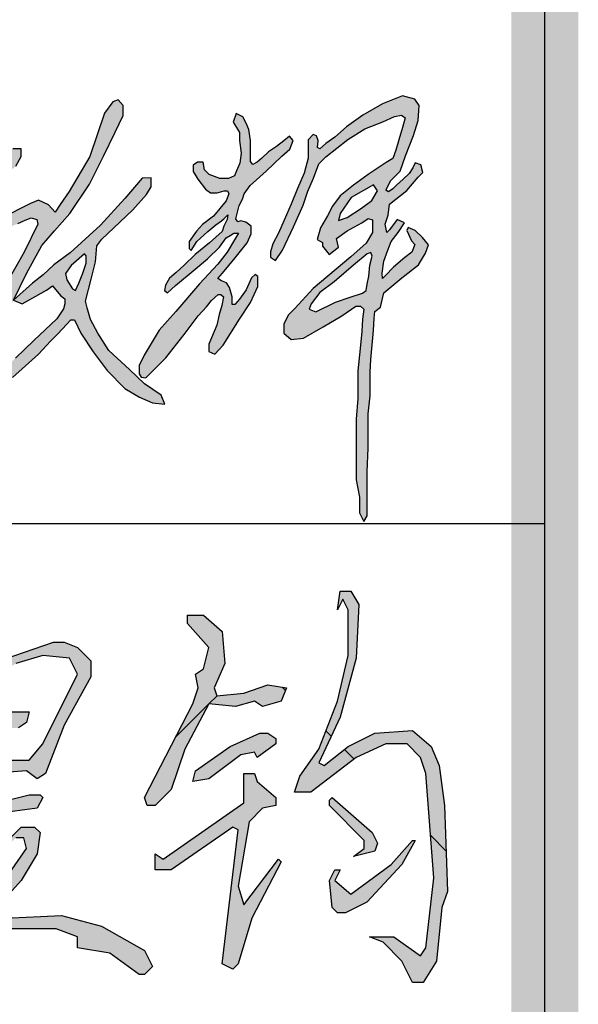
# Model space of a CAD drawing. Extents: x 687841 to 771941, y 252015 to 732780.
# Tile 61 of 98: x 770157 to 770991, y 523932 to 525401. Entities that reach past the tile are written whole.
import ezdxf

# ---------------------------------------------------------------- set-up
doc = ezdxf.new("R2010")
doc.units = 0
doc.header["$LTSCALE"] = 1000
doc.header["$MEASUREMENT"] = 0
doc.layers.get('0').update_dxf_attribs({"linetype": 'CONTINUOUS'})
doc.layers.add('PUB_TITLE', color=4, linetype='CONTINUOUS')

# ---------------------------------------------------------------- blocks, each defined once
blk = doc.blocks.new('李敬辉')
h = blk.add_hatch(color=3)
h.paths.add_polyline_path([(3996.515418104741, 949.8547423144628), (3919.837361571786, 887.2040602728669), (3809.476684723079, 792.9538422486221), (3729.932400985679, 732.1403451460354), (3679.72012962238, 668.5681476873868), (3669.576898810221, 638.6948370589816), (3706.946696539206, 622.1578117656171), (3817.454301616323, 677.6368172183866), (3907.141816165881, 707.510127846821), (3970.136618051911, 727.7812186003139), (3990.423079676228, 742.7178177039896), (3996.295476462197, 778.459170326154), (4005.99273953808, 824.1076287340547), (4011.865136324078, 887.0548775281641), (4025.745346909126, 937.199391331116), (4016.669824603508, 959.070908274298)], flags=16)
h.paths.add_polyline_path([(4032.029908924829, 1341.098688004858), (3905.536647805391, 1269.765277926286), (3844.168647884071, 1178.408328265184), (3835.401855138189, 1138.361473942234), (3884.24580103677, 1155.881958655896), (3964.399881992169, 1209.69499644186), (4023.263116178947, 1252.244680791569), (4055.82574677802, 1307.309189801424)], flags=16)
h.paths.add_polyline_path([(3256.286730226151, 1743.453381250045), (3239.085076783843, 1695.707533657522), (3257.897749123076, 1665.240977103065), (3275.375898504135, 1637.036219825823), (3275.375898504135, 1590.599689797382), (3284.339872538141, 1520.294819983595), (3276.611267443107, 1463.661475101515), (3258.577855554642, 1420.542940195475), (3246.484582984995, 1391.627491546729), (3212.206675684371, 1376.780794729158), (3163.259068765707, 1376.780794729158), (3103.362829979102, 1398.661867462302), (3077.601038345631, 1426.334985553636), (3069.228382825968, 1468.810022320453), (3038.314187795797, 1468.810022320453), (3013.840271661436, 1452.72099494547), (3013.840271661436, 1416.038003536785), (3040.246339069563, 1372.919468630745), (3083.009439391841, 1316.581341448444), (3111.423826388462, 1294.779525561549), (3148.46393700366, 1294.779525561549), (3188.041038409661, 1305.933942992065), (3207.829701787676, 1305.933942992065), (3215.440674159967, 1290.216354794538), (3199.203978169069, 1250.668987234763), (3128.95448232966, 1162.909061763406), (3065.652528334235, 1116.906139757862), (3031.318195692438, 1079.707135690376), (2990.226741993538, 1019.632357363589), (2990.226741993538, 979.9753792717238), (3002.529502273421, 969.2679479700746), (3034.675911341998, 1019.632357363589), (3096.34520427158, 1076.360360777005), (3141.856448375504, 1114.341140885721), (3172.364111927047, 1137.829385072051), (3187.867969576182, 1149.823362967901), (3209.302138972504, 1171.483865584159), (3205.360766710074, 1144.654355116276), (3186.409278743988, 1107.129554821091), (3176.238780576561, 1077.546627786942), (3105.422304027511, 1013.050216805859), (3024.622820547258, 946.3531636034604), (2961.744524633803, 885.9407848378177), (2916.392828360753, 845.5490227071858), (2879.880262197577, 812.3709826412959), (2856.711348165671, 773.9496244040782), (2851.288975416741, 744.3946902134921), (2868.049384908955, 729.617166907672), (2913.893921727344, 770.9940747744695), (3024.241978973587, 863.8615137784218), (3094.972180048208, 923.3870985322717), (3162.195641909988, 988.1211843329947), (3199.760592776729, 1041.004612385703), (3221.666419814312, 1053.467835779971), (3242.776986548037, 1066.727337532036), (3269.91904719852, 1066.727337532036), (3247.300663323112, 1030.263792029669), (3206.217772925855, 959.6751714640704), (3152.251845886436, 892.8381540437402), (3048.010324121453, 780.3212003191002), (2914.632393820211, 624.9261803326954), (2820.037656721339, 519.2316109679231), (2736.441353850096, 377.1421853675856), (2707.472380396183, 319.8508400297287), (2707.472380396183, 271.6054551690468), (2718.347773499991, 252.813600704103), (2745.398116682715, 249.2491786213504), (2858.105588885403, 362.5780372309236), (2963.060568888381, 494.8127452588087), (3040.665715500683, 600.8559323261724), (3088.007928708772, 652.0849720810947), (3116.167444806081, 687.1752943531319), (3154.265799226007, 721.2723765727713), (3169.925599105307, 721.2723765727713), (3184.202425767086, 706.992766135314), (3175.243860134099, 659.2123547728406), (3160.037915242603, 608.5996072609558), (3147.189131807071, 547.3029244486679), (3102.52858411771, 439.3196871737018), (3102.52858411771, 399.0522627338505), (3135.403099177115, 384.2168425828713), (3182.063628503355, 435.0809635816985), (3275.475052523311, 581.1097354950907), (3338.135209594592, 676.2815813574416), (3378.237827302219, 765.6095557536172), (3378.237827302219, 823.2136564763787), (3364.034915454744, 834.0665606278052), (3343.148121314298, 814.8652686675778), (3312.235729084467, 748.0779413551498), (3274.639454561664, 693.8133081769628), (3249.575346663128, 663.7589996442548), (3233.701464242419, 663.7589996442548), (3233.701464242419, 706.8915871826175), (3217.92876399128, 760.4662923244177), (3202.279780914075, 787.0130638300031), (3172.437801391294, 798.6499924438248), (3152.785700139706, 811.7415371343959), (3178.98850180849, 841.9247926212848), (3250.33274815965, 928.911598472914), (3319.167147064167, 1012.838261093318), (3341.295743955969, 1063.054429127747), (3341.295743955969, 1107.035683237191), (3311.164865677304, 1129.769020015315), (3281.898655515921, 1136.62872816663), (3265.639875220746, 1130.852084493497), (3253.712548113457, 1147.664878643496), (3273.430000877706, 1224.706243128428), (3292.2830108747, 1258.871452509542), (3300.910537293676, 1289.205127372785), (3335.226391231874, 1337.753936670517), (3426.717607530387, 1418.450559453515), (3514.865530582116, 1502.069117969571), (3559.831878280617, 1542.099671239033), (3577.818192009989, 1591.933678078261), (3558.19673836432, 1616.442143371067), (3526.311509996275, 1589.482786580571), (3483.798097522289, 1557.621759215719), (3439.649545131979, 1527.39454709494), (3401.22375709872, 1491.448700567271), (3374.244173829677, 1468.574050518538), (3349.717075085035, 1456.319817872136), (3337.453525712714, 1471.841905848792), (3337.453525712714, 1533.930145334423), (3337.453525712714, 1591.185291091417), (3327.696770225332, 1652.868702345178), (3311.992351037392, 1690.289625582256), (3293.066327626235, 1724.491596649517)])
h.paths.add_polyline_path([(2399.124112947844, 949.9947065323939), (2324.079618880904, 885.5519203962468), (2291.833830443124, 840.4419588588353), (2298.283123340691, 804.1196142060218), (2329.942550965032, 753.1511664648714), (2348.117257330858, 743.7777234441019), (2366.878549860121, 785.3726157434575), (2388.570970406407, 842.1994372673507), (2407.918398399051, 897.8546065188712), (2407.918398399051, 924.2175695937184), (2407.918398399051, 940.0353249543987)], flags=16)
h.paths.add_polyline_path([(2725.67412876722, 1378.992116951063), (2627.52381868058, 1264.198187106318), (2489.221313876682, 1112.62570795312), (2318.261982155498, 957.2734079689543), (2225.509707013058, 889.4683328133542), (2164.861024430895, 831.4172459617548), (2104.230369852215, 784.0029899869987), (1996.79991962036, 688.9801020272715), (2046.421999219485, 668.3485893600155), (2183.72958358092, 745.8025391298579), (2217.685102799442, 769.9677829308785), (2263.688511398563, 715.8439009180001), (2286.840974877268, 695.6006905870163), (2286.840974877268, 668.1276819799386), (2279.123411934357, 640.654785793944), (2241.555080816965, 583.8998013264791), (2112.426125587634, 460.6810373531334), (2008.493558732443, 361.153999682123), (1921.131205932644, 281.1597836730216), (1873.490178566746, 252.013724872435), (1823.904605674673, 185.949377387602), (1871.545633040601, 163.6041181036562), (1991.13461952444, 251.0421820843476), (2139.357033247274, 383.4063991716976), (2206.763738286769, 457.6508401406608), (2250.424633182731, 499.7481421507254), (2296.029172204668, 551.9527718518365), (2320.652946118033, 577.3518367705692), (2342.893868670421, 577.3518367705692), (2377.095244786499, 502.723140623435), (2447.917805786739, 397.0979350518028), (2527.450371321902, 290.3825824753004), (2627.415650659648, 188.7907072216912), (2710.223228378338, 140.1671379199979), (2783.640469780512, 107.7515374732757), (2853.79576930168, 101.2286428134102), (2831.842752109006, 151.6147124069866), (2737.541287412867, 216.0881141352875), (2653.026232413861, 296.2742328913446), (2536.300768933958, 404.1069383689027), (2474.980543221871, 501.9305721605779), (2432.451806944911, 579.2642313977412), (2413.376601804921, 645.4475203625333), (2403.83911190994, 683.5690516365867), (2436.72444377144, 807.2430084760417), (2460.581802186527, 906.2978777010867), (2469.262285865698, 996.3725527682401), (2496.638935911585, 1033.069709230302), (2598.221777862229, 1129.443673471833), (2672.22818559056, 1199.655244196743), (2749.127209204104, 1286.240246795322), (2776.503859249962, 1328.942261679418), (2776.503859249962, 1380.623234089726)])
h.paths.add_polyline_path([(1689.874286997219, 731.2899922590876), (1619.251386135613, 718.7695465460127), (1581.092187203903, 687.4684884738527), (1558.310649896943, 632.2648021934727), (1548.059025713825, 601.5328195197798), (1587.357143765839, 575.9228526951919), (1663.106082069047, 612.3459266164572), (1728.603170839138, 668.6878761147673), (1745.119751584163, 726.1679764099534), (1710.377760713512, 741.534023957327)], flags=16)
h.paths.add_polyline_path([(1183.492006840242, 736.0726089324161), (1135.321406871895, 680.4368885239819), (1135.321406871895, 637.9287999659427), (1187.871008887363, 631.0524534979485), (1265.444381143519, 671.0600728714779), (1343.643325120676, 713.5682738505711), (1415.586326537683, 756.7015359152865), (1451.870387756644, 777.3304628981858), (1476.894157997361, 766.0782391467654), (1476.894157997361, 656.6135171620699), (1466.108904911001, 576.700469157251), (1445.612867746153, 528.9126380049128), (1445.612867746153, 488.572139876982), (1491.573685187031, 468.7122853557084), (1546.399998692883, 468.7122853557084), (1627.277678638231, 509.4725637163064), (1666.32205254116, 542.217220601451), (1715.824696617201, 568.6917053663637), (1799.968600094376, 610.5205458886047), (1823.691424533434, 682.5129682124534), (1823.691424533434, 776.4544780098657), (1789.425147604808, 814.2065936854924), (1723.528738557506, 836.1555687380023), (1652.36071594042, 814.2065936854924), (1588.975382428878, 754.226473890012), (1566.47237777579, 775.8476291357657), (1572.098016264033, 819.5224234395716), (1640.482740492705, 889.1421993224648), (1699.32005942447, 937.5600380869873), (1798.997341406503, 1001.886468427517), (1910.19248946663, 1063.497030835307), (1966.90791238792, 1096.737689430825), (2020.896599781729, 1122.349454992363), (2062.887876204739, 1141.966817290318), (2097.244293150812, 1154.500191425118), (2128.328627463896, 1145.236471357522), (2134.872567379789, 1119.079800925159), (2057.26268841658, 959.4752868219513), (1963.602027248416, 793.8271290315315), (1869.933478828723, 588.9590862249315), (1838.080700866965, 503.2660219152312), (1786.626074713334, 396.7616836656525), (1740.733989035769, 285.180635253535), (1721.140253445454, 227.6262246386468), (1708.657889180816, 227.6262246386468), (1705.388736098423, 264.7481078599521), (1693.500845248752, 298.9002763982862), (1697.364471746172, 321.1733613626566), (1684.28763406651, 345.8222405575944), (1673.474888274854, 360.2560926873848), (1659.458791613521, 385.1543217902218), (1665.685438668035, 400.5263276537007), (1660.008195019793, 414.6172955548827), (1640.595640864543, 405.284324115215), (1640.595640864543, 365.7562929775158), (1657.332839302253, 320.4454350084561), (1666.274052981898, 251.4761273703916), (1666.274052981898, 180.9552967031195), (1666.274052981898, 123.1384953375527), (1666.274052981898, 64.65121477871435), (1644.698814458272, 8.411231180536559), (1644.698814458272, -29.43250765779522), (1644.698814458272, -68.853064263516), (1667.316972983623, -85.14692280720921), (1699.403213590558, -69.37874513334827), (1725.703366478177, -14.71557930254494), (1725.703366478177, 32.06349769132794), (1737.275541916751, 83.0474595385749), (1754.556735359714, 130.2676767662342), (1774.862351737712, 189.8965931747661), (1813.726220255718, 303.5021200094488), (1860.170864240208, 404.1981118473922), (1908.211211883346, 512.7007344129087), (1944.435104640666, 578.6309635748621), (1996.79991962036, 688.9801020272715), (2070.264259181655, 840.4708510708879), (2157.681822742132, 997.994451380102), (2228.243879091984, 1080.907680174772), (2316.446336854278, 1178.183823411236), (2427.769709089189, 1344.311569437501), (2506.371804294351, 1503.742168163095), (2572.071933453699, 1639.363335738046), (2617.341618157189, 1732.811059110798), (2617.341618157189, 1789.920652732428), (2589.362140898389, 1821.183937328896), (2559.721849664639, 1810.488647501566), (2511.144943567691, 1746.316683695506), (2429.485524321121, 1500.876667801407), (2312.816173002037, 1303.115547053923), (2260.44459752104, 1228.805227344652), (2233.130820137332, 1186.955813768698), (2195.347054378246, 1227.440548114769), (2139.353878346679, 1253.823859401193), (2094.286348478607, 1236.083366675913), (1925.694995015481, 1150.45719289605), (1796.810544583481, 1074.057977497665), (1563.674656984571, 938.5519290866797), (1446.220636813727, 861.5309128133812), (1288.392001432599, 792.7621643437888), (1232.417980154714, 768.0053609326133)])
h.paths.add_polyline_path([(1507.571059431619, 1611.519450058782), (1471.802373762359, 1551.269182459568), (1453.918143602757, 1489.48729035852), (1475.873096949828, 1432.023041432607), (1499.378007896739, 1368.198683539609), (1516.057618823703, 1322.90749057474), (1506.485097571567, 1297.615908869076), (1495.754379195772, 1275.149796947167), (1446.189313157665, 1256.257775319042), (1384.871791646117, 1233.280934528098), (1345.99507817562, 1178.441380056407), (1345.99507817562, 1146.784396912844), (1361.835383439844, 1129.934841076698), (1409.867393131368, 1150.35859962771), (1463.009440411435, 1178.441380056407), (1522.794130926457, 1196.312168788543), (1539.656398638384, 1176.398914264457), (1546.810135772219, 1106.447496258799), (1546.810135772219, 1050.79266427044), (1561.62847858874, 1031.900642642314), (1604.550901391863, 1046.707845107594), (1636.742605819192, 1085.513121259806), (1636.742605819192, 1138.104366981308), (1655.797304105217, 1165.83324591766), (1674.192628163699, 1205.149026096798), (1692.233025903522, 1237.834099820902), (1720.042798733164, 1265.622786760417), (1720.042798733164, 1239.892529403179), (1720.042798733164, 1200.782479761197), (1783.902043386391, 1235.775670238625), (1857.031062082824, 1317.083413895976), (1938.4000051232, 1387.069794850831), (2010.499174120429, 1445.734813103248), (2041.398946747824, 1501.312299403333), (2041.398946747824, 1544.539095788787), (1994.019550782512, 1544.539095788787), (1970.877453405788, 1537.53020489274), (1961.976802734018, 1517.251806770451), (1961.976802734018, 1500.886785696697), (1956.280178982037, 1482.387225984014), (1946.311369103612, 1466.733717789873), (1933.494360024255, 1462.820340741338), (1933.494360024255, 1489.146654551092), (1943.46316990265, 1517.251806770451), (1943.46316990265, 1540.376256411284), (1923.871011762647, 1567.552698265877), (1911.765883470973, 1591.388773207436), (1911.765883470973, 1609.888332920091), (1891.472210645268, 1614.513222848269), (1883.639719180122, 1608.821007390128), (1868.368197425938, 1597.266258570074), (1858.873524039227, 1574.795424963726), (1873.10978769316, 1539.779300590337), (1873.10978769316, 1518.307215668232), (1873.10978769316, 1493.006181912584), (1854.091821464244, 1459.176661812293), (1843.223864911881, 1441.290021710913), (1843.223864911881, 1424.680934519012), (1803.503440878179, 1402.03056448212), (1716.115623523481, 1368.089522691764), (1670.884489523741, 1330.801930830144), (1650.530648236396, 1304.248751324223), (1608.691933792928, 1304.248751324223), (1593.991674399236, 1337.581482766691), (1593.991674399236, 1420.390047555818), (1550.660241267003, 1470.996499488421), (1550.660241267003, 1520.699086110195), (1566.034522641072, 1577.631246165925), (1566.034522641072, 1619.200843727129), (1532.572970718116, 1619.200843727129)], flags=17)
h.paths.add_polyline_path([(168.3466233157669, 582.6222484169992), (174.9746187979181, 641.5664081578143), (267.1028996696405, 713.0941942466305), (434.7896980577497, 770.0514241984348), (553.4297355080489, 799.1924240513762), (623.6857664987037, 799.1924240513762), (670.081284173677, 766.0776770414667), (662.7905342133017, 731.6383851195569), (607.7787576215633, 654.1500345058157), (515.7140254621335, 561.9706123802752), (470.6440167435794, 525.5443906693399), (470.6440167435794, 498.3903206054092), (527.6442821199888, 480.5084021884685), (649.5983173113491, 493.0920285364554), (809.3890755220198, 516.2388499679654), (985.6238517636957, 537.9385875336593), (1089.192928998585, 557.1345957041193), (1145.989027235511, 572.9921481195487), (1190.25656444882, 543.7808851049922), (1208.631832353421, 504.5543672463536), (1178.563150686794, 451.1395248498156), (1102.556862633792, 432.7782430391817), (970.589623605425, 406.0708218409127), (837.7870119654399, 406.0708218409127), (676.0104691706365, 394.2933669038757), (617.3928665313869, 394.2933669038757), (617.3928665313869, 362.6638144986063), (653.1658338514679, 285.7908567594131), (662.541973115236, 223.9548901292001), (643.7896945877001, 171.4879820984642), (596.9089982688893, 109.6520154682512), (500.3347863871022, 64.68044425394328), (399.0723921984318, 64.68044425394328), (276.4846726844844, 64.68044425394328), (186.6862859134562, 64.68044425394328), (113.4294937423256, 31.87800294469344), (0, 0), (30.72039399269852, 82.64679088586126), (125.2450472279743, 138.1381626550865), (253.6920932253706, 168.2718404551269), (377.2470151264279, 168.2718404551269), (435.2929047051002, 152.5285078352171), (527.3369046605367, 169.1004960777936), (556.3599621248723, 220.4737720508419), (526.5078418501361, 280.9616977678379), (446.0727493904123, 328.1920328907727), (375.5884388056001, 362.9933206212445), (287.6904289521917, 362.9933206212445), (223.0109101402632, 326.5348340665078), (138.4296022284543, 258.589457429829), (74.57914622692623, 189.8155375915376), (15.70419383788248, 169.1004960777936), (-13.3188636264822, 198.9301873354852), (28.14261484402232, 265.2182527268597), (101.1145645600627, 355.5358697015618), (176.3168036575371, 421.4631759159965), (249.6434543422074, 448.7945339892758), (316.5685863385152, 466.821700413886), (361.9612963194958, 491.2455126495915), (424.2816255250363, 559.4976863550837), (478.9857993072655, 604.8560984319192), (519.722777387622, 656.02982702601), (537.1815466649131, 689.1763891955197), (503.4279410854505, 689.1763891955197), (447.5600596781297, 663.0080269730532), (349.7912672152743, 615.9049524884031), (291.5955198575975, 607.1822025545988), (224.6703878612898, 582.1769486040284), (183.9334097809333, 575.7801903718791)])
h.paths.add_polyline_path([(454.2038296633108, 1235.907652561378), (412.5976764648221, 1217.559074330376), (373.1659258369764, 1178.999550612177), (341.3327533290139, 1152.665817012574), (323.3288622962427, 1137.021977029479), (332.7221281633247, 1129.460761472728), (391.1698168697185, 1138.847020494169), (442.9317672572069, 1147.159600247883), (466.8387559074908, 1162.83430175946), (466.8387559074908, 1193.339756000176), (466.8387559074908, 1220.716419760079), (460.5765035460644, 1231.406313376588)], flags=16)
h.paths.add_polyline_path([(584.8570525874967, 1900.046747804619), (575.7411926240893, 1780.415339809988), (575.7411926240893, 1654.027426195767), (581.8109960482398, 1572.947222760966), (581.8109960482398, 1526.92552643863), (593.3682983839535, 1507.838679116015), (633.2214535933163, 1521.034438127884), (723.3524570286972, 1567.230836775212), (787.9111882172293, 1588.935071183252), (787.9111882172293, 1628.123365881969), (740.8409725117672, 1726.611632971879), (669.0421951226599, 1826.692456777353), (622.5840301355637, 1881.556069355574)], flags=16)
h.paths.add_polyline_path([(550.6811410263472, 2092.742400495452), (509.9966695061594, 2033.609823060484), (509.9966695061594, 1861.755685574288), (521.1927357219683, 1723.200103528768), (521.1927357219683, 1632.011223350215), (521.1927357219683, 1554.473632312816), (516.2323305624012, 1519.188821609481), (503.139267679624, 1492.229689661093), (449.9737839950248, 1471.613915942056), (373.7671597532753, 1446.783701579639), (280.4397912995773, 1421.155747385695), (207.0601833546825, 1394.815943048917), (197.086415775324, 1357.0860867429), (229.1453890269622, 1323.627443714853), (367.3555003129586, 1359.221637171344), (439.3099945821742, 1380.578265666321), (478.4934094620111, 1380.578265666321), (499.6499476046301, 1370.128053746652), (481.2163140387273, 1327.716197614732), (410.9089032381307, 1298.553950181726), (364.9214944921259, 1259.229063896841), (303.171075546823, 1209.664642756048), (255.0750664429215, 1158.070909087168), (215.4664160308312, 1107.183966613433), (185.0524980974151, 1049.936015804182), (185.0524980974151, 1017.424857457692), (251.5384228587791, 1017.424857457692), (369.657000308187, 1047.815754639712), (435.4355512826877, 1057.710494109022), (448.0700268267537, 1043.537571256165), (431.7497259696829, 976.1078700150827), (419.0185752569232, 915.1323741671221), (411.9944143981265, 871.703669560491), (411.9944143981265, 836.1711952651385), (428.6766274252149, 822.1336273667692), (470.8209165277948, 840.9965319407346), (509.8923324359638, 894.5146892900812), (537.9403002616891, 969.0337749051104), (552.2320000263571, 1029.111925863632), (565.0451781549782, 1083.280663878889), (635.5177705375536, 1094.60686068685), (742.3634374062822, 1103.083858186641), (827.3533049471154, 1113.971725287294), (889.6792679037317, 1120.504513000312), (898.396258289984, 1166.669321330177), (891.8584028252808, 1200.204185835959), (839.9929635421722, 1208.043418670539), (741.9276104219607, 1208.043418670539), (639.9972787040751, 1183.29841947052), (590.7506322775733, 1162.208566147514), (561.9979948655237, 1150.899569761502), (543.0334365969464, 1162.208566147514), (543.0334365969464, 1233.489025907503), (551.9782558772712, 1265.654714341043), (562.910662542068, 1301.765145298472), (577.3592059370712, 1349.307224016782), (611.1671208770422, 1410.878439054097), (685.8717870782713, 1450.109678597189), (791.5149861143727, 1489.544175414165), (880.2736077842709, 1536.030845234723), (910.2679239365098, 1580.682466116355), (878.4372302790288, 1632.06248735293), (784.2823764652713, 1783.283875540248), (711.3083985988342, 1895.599932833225), (631.0707127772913, 2001.038294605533), (590.4022411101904, 2061.445726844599)])
h.paths.add_polyline_path([(4308.846747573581, 1042.204819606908), (4267.878560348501, 1083.500671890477), (4228.514640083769, 1099.04018513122), (4220.252856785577, 1083.015012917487), (4247.953560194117, 1024.741894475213), (4267.048145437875, 1004.378168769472), (4249.923344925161, 960.0513323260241), (4210.08416141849, 929.9731905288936), (4146.341197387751, 875.1248672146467), (4101.189837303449, 829.122956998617), (4083.48363367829, 810.5452646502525), (4082.598233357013, 840.6234064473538), (4090.566160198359, 909.6262155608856), (4112.818124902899, 971.0614011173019), (4132.295129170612, 1019.717235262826), (4171.249137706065, 1071.911634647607), (4207.13094909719, 1126.366933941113), (4167.020669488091, 1145.554173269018), (4123.44180200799, 1086.066120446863), (4107.506173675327, 1071.911634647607), (4098.652846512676, 1118.798186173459), (4116.359275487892, 1170.107944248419), (4122.514261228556, 1230.956741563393), (4220.904118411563, 1309.410676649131), (4284.509618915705, 1383.892213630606), (4311.343175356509, 1410.70564788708), (4299.417200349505, 1453.4083372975), (4268.608243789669, 1464.332291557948), (4255.688249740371, 1436.525842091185), (4233.823887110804, 1405.740234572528), (4201.027343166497, 1371.975244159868), (4163.261605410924, 1339.203268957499), (4142.391036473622, 1317.355360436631), (4117.54506741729, 1301.465992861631), (4101.643692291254, 1310.403804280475), (4130.46483611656, 1365.023575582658), (4183.138155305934, 1418.65033167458), (4213.97392852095, 1504.523944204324), (4259.690466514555, 1618.729012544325), (4285.530229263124, 1705.127631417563), (4290.49942307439, 1788.546979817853), (4266.647473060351, 1825.29124070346), (4197.07875970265, 1844.159878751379), (4082.787527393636, 1799.470934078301), (3971.47790151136, 1734.92022372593), (3880.045050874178, 1669.376498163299), (3814.451737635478, 1609.79120112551), (3763.766005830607, 1574.040067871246), (3729.975668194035, 1544.247475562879), (3716.0618804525, 1552.19215935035), (3720.037280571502, 1591.915578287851), (3711.092686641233, 1617.73588491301), (3691.915172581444, 1624.639886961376), (3664.09165339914, 1595.464261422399), (3664.09165339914, 1561.48331015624), (3664.09165339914, 1490.946852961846), (3641.357214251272, 1406.537749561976), (3602.582809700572, 1319.361176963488), (3567.635750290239, 1230.604301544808), (3527.515329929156, 1141.619998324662), (3495.876409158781, 1067.594665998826), (3462.694291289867, 1007.449062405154), (3450.34736240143, 961.9543960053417), (3450.34736240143, 931.6814285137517), (3478.760397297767, 912.6919378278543), (3517.52826669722, 971.5595388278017), (3581.223005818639, 1103.582445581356), (3634.974624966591, 1225.510953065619), (3662.050207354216, 1304.942501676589), (3694.045406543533, 1379.116342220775), (3724.145862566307, 1459.309880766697), (3763.048040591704, 1498.651068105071), (3888.497931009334, 1596.280663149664), (3984.182460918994, 1656.481015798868), (4084.591905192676, 1696.024336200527), (4151.661711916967, 1727.636238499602), (4191.214700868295, 1735.075814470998), (4211.223756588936, 1719.731576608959), (4196.798649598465, 1665.329227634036), (4175.737209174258, 1594.785912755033), (4159.021644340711, 1536.324938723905), (4141.783492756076, 1490.39149293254), (4105.217743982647, 1466.902686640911), (4002.332604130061, 1399.738523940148), (3919.064636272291, 1339.385278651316), (3843.419584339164, 1278.446207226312), (3801.205436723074, 1220.788931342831), (3771.885593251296, 1165.123419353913), (3733.18352606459, 1097.738911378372), (3713.246131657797, 1032.698045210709), (3744.911418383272, 1014.533500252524), (3744.911418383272, 994.7867413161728), (3781.692376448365, 947.8822024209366), (3835.673401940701, 987.7510942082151), (3822.764900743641, 1038.173512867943), (3884.731881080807, 1080.20538582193), (3966.215527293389, 1126.077112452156), (4001.792890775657, 1149.586379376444), (4027.615301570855, 1142.705536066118), (4027.615301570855, 1072.17784771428), (3991.863967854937, 1011.12781670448), (3905.312424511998, 932.8783755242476), (3691.115405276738, 754.7451846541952), (3587.504187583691, 641.9545980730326), (3552.598367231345, 606.263947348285), (3525.81033149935, 555.9727240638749), (3525.81033149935, 503.2479221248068), (3567.210064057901, 465.9350355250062), (3636.209993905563, 474.8576701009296), (3747.421141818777, 538.9385728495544), (3854.573735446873, 600.5858969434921), (3933.314646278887, 654.1218168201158), (3960.102682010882, 654.1218168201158), (3978.872537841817, 637.0293190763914), (3970.741682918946, 581.1269359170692), (3966.852141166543, 512.5802190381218), (3956.398828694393, 415.5219478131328), (3943.816409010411, 288.6258910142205), (3943.816409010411, 132.3412831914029), (3935.493105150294, 15.7636808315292), (3935.493105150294, -184.6980185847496), (3935.493105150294, -325.9623860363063), (3953.33136390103, -425.0752645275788), (3953.33136390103, -512.7958426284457), (3978.413274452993, -561.782644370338), (3996.654684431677, -529.8842932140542), (3996.654684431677, -404.5691013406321), (3996.654684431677, -280.3931844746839), (4002.961556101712, -148.625361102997), (4002.961556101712, -50.3631727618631), (4002.961556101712, 46.63922519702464), (4013.067604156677, 147.7434178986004), (4013.118983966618, 282.2500430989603), (4017.588576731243, 353.2129133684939), (4032.327821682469, 518.2874989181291), (4035.505257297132, 586.5513644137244), (4041.065769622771, 624.652210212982), (4072.840351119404, 648.4651264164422), (4083.167242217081, 698.4724865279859), (4091.905190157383, 729.4293113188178), (4192.021003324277, 815.2594168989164), (4286.68559893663, 888.1750409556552), (4326.985623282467, 954.7306684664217), (4343.547274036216, 1002.014066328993)])
for points in [[(4267.048145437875, 1004.378168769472), (4249.923344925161, 960.0513323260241), (4210.08416141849, 929.9731905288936), (4146.341197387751, 875.1248672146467), (4101.189837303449, 829.122956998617), (4083.48363367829, 810.5452646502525), (4082.598233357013, 840.6234064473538), (4090.566160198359, 909.6262155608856), (4112.818124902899, 971.0614011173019), (4132.295129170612, 1019.717235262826), (4171.249137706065, 1071.911634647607), (4207.13094909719, 1126.366933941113), (4167.020669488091, 1145.554173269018), (4123.44180200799, 1086.066120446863), (4107.506173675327, 1071.911634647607), (4098.652846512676, 1118.798186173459), (4116.359275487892, 1170.107944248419), (4122.514261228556, 1230.956741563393), (4220.904118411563, 1309.410676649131), (4284.509618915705, 1383.892213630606), (4311.343175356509, 1410.70564788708), (4299.417200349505, 1453.4083372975), (4268.608243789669, 1464.332291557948), (4255.688249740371, 1436.525842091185), (4233.823887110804, 1405.740234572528), (4201.027343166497, 1371.975244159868), (4163.261605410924, 1339.203268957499), (4142.391036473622, 1317.355360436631), (4117.54506741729, 1301.465992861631), (4101.643692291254, 1310.403804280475), (4130.46483611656, 1365.023575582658), (4183.138155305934, 1418.65033167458), (4213.97392852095, 1504.523944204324), (4259.690466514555, 1618.729012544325), (4285.530229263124, 1705.127631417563), (4290.49942307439, 1788.546979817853), (4266.647473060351, 1825.29124070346), (4197.07875970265, 1844.159878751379), (4082.787527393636, 1799.470934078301), (3971.47790151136, 1734.92022372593), (3880.045050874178, 1669.376498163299), (3814.451737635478, 1609.79120112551), (3763.766005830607, 1574.040067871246), (3729.975668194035, 1544.247475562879), (3716.0618804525, 1552.19215935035), (3720.037280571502, 1591.915578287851), (3711.092686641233, 1617.73588491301), (3691.915172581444, 1624.639886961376), (3664.09165339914, 1595.464261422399), (3664.09165339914, 1561.48331015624), (3664.09165339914, 1490.946852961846), (3641.357214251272, 1406.537749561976), (3602.582809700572, 1319.361176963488), (3567.635750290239, 1230.604301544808), (3527.515329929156, 1141.619998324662), (3495.876409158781, 1067.594665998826), (3462.694291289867, 1007.449062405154), (3450.34736240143, 961.9543960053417), (3450.34736240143, 931.6814285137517), (3478.760397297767, 912.6919378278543), (3517.52826669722, 971.5595388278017), (3581.223005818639, 1103.582445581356), (3634.974624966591, 1225.510953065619), (3662.050207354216, 1304.942501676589), (3694.045406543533, 1379.116342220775), (3724.145862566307, 1459.309880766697), (3763.048040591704, 1498.651068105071), (3888.497931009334, 1596.280663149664), (3984.182460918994, 1656.481015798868), (4084.591905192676, 1696.024336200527), (4151.661711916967, 1727.636238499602), (4191.214700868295, 1735.075814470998), (4211.223756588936, 1719.731576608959), (4196.798649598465, 1665.329227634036), (4175.737209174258, 1594.785912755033), (4159.021644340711, 1536.324938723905), (4141.783492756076, 1490.39149293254), (4105.217743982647, 1466.902686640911), (4002.332604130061, 1399.738523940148), (3919.064636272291, 1339.385278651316), (3843.419584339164, 1278.446207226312), (3801.205436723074, 1220.788931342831), (3771.885593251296, 1165.123419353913), (3733.18352606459, 1097.738911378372), (3713.246131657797, 1032.698045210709), (3744.911418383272, 1014.533500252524), (3744.911418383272, 994.7867413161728), (3781.692376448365, 947.8822024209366), (3835.673401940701, 987.7510942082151), (3822.764900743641, 1038.173512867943), (3884.731881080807, 1080.20538582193), (3966.215527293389, 1126.077112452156), (4001.792890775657, 1149.586379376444), (4027.615301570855, 1142.705536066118), (4027.615301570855, 1072.17784771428), (3991.863967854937, 1011.12781670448), (3905.312424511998, 932.8783755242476), (3691.115405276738, 754.7451846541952), (3587.504187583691, 641.9545980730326), (3552.598367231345, 606.263947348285), (3525.81033149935, 555.9727240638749), (3525.81033149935, 503.2479221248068), (3567.210064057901, 465.9350355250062), (3636.209993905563, 474.8576701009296), (3747.421141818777, 538.9385728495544), (3854.573735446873, 600.5858969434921), (3933.314646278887, 654.1218168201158), (3960.102682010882, 654.1218168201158), (3978.872537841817, 637.0293190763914), (3970.741682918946, 581.1269359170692), (3966.852141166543, 512.5802190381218), (3956.398828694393, 415.5219478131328), (3943.816409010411, 288.6258910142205), (3943.816409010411, 132.3412831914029), (3935.493105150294, 15.7636808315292), (3935.493105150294, -184.6980185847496), (3935.493105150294, -325.9623860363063), (3953.33136390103, -425.0752645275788), (3953.33136390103, -512.7958426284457), (3978.413274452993, -561.782644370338), (3996.654684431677, -529.8842932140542), (3996.654684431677, -404.5691013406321), (3996.654684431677, -280.3931844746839), (4002.961556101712, -148.625361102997), (4002.961556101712, -50.3631727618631), (4002.961556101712, 46.63922519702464), (4013.067604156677, 147.7434178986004), (4013.118983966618, 282.2500430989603), (4017.588576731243, 353.2129133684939), (4032.327821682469, 518.2874989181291), (4035.505257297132, 586.5513644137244), (4041.065769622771, 624.652210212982), (4072.840351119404, 648.4651264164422), (4083.167242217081, 698.4724865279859), (4091.905190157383, 729.4293113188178), (4192.021003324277, 815.2594168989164), (4286.68559893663, 888.1750409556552), (4326.985623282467, 954.7306684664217), (4343.547274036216, 1002.014066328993), (4308.846747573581, 1042.204819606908)], [(2020.896599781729, 1122.349454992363), (2062.887876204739, 1141.966817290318), (2097.244293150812, 1154.500191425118), (2128.328627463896, 1145.236471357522), (2134.872567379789, 1119.079800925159), (2057.26268841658, 959.4752868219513), (1963.602027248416, 793.8271290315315)], [(1996.79991962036, 688.9801020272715), (2070.264259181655, 840.4708510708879), (2157.681822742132, 997.994451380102), (2228.243879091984, 1080.907680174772), (2316.446336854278, 1178.183823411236), (2427.769709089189, 1344.311569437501), (2506.371804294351, 1503.742168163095), (2572.071933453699, 1639.363335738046), (2617.341618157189, 1732.811059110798), (2617.341618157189, 1789.920652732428), (2589.362140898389, 1821.183937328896), (2559.721849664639, 1810.488647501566), (2511.144943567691, 1746.316683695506), (2429.485524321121, 1500.876667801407), (2312.816173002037, 1303.115547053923), (2260.44459752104, 1228.805227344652), (2233.130820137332, 1186.955813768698), (2195.347054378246, 1227.440548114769), (2139.353878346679, 1253.823859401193), (2094.286348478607, 1236.083366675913), (1925.694995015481, 1150.45719289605)], [(2010.499174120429, 1445.734813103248), (2041.398946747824, 1501.312299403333), (2041.398946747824, 1544.539095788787), (1994.019550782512, 1544.539095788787)], [(1991.13461952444, 251.0421820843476), (2139.357033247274, 383.4063991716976), (2206.763738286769, 457.6508401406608), (2250.424633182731, 499.7481421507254), (2296.029172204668, 551.9527718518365), (2320.652946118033, 577.3518367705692), (2342.893868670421, 577.3518367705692), (2377.095244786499, 502.723140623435), (2447.917805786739, 397.0979350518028), (2527.450371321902, 290.3825824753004), (2627.415650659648, 188.7907072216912), (2710.223228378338, 140.1671379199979), (2783.640469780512, 107.7515374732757), (2853.79576930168, 101.2286428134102), (2831.842752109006, 151.6147124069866), (2737.541287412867, 216.0881141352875), (2653.026232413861, 296.2742328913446), (2536.300768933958, 404.1069383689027), (2474.980543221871, 501.9305721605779), (2432.451806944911, 579.2642313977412), (2413.376601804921, 645.4475203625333), (2403.83911190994, 683.5690516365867), (2436.72444377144, 807.2430084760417), (2460.581802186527, 906.2978777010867), (2469.262285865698, 996.3725527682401), (2496.638935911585, 1033.069709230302), (2598.221777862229, 1129.443673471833), (2672.22818559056, 1199.655244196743), (2749.127209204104, 1286.240246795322), (2776.503859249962, 1328.942261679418), (2776.503859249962, 1380.623234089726), (2725.67412876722, 1378.992116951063), (2627.52381868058, 1264.198187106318), (2489.221313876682, 1112.62570795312), (2318.261982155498, 957.2734079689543), (2225.509707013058, 889.4683328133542), (2164.861024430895, 831.4172459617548), (2104.230369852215, 784.0029899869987), (1996.79991962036, 688.9801020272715), (2046.421999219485, 668.3485893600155), (2183.72958358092, 745.8025391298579), (2217.685102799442, 769.9677829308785), (2263.688511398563, 715.8439009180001), (2286.840974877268, 695.6006905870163), (2286.840974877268, 668.1276819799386), (2279.123411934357, 640.654785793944), (2241.555080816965, 583.8998013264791), (2112.426125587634, 460.6810373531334), (2008.493558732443, 361.153999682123)], [(4308.846747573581, 1042.204819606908), (4267.878560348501, 1083.500671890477), (4228.514640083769, 1099.04018513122), (4220.252856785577, 1083.015012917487), (4247.953560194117, 1024.741894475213), (4267.048145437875, 1004.378168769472)]]:
    blk.add_lwpolyline(points)
for points in [[(3256.286730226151, 1743.453381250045), (3239.085076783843, 1695.707533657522), (3257.897749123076, 1665.240977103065), (3275.375898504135, 1637.036219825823), (3275.375898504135, 1590.599689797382), (3284.339872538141, 1520.294819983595), (3276.611267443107, 1463.661475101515), (3258.577855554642, 1420.542940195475), (3246.484582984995, 1391.627491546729), (3212.206675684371, 1376.780794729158), (3163.259068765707, 1376.780794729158), (3103.362829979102, 1398.661867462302), (3077.601038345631, 1426.334985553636), (3069.228382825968, 1468.810022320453), (3038.314187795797, 1468.810022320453), (3013.840271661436, 1452.72099494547), (3013.840271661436, 1416.038003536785), (3040.246339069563, 1372.919468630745), (3083.009439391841, 1316.581341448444), (3111.423826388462, 1294.779525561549), (3148.46393700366, 1294.779525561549), (3188.041038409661, 1305.933942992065), (3207.829701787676, 1305.933942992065), (3215.440674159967, 1290.216354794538), (3199.203978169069, 1250.668987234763), (3128.95448232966, 1162.909061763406), (3065.652528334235, 1116.906139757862), (3031.318195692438, 1079.707135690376), (2990.226741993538, 1019.632357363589), (2990.226741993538, 979.9753792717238), (3002.529502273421, 969.2679479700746), (3034.675911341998, 1019.632357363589), (3096.34520427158, 1076.360360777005), (3141.856448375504, 1114.341140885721), (3172.364111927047, 1137.829385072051), (3187.867969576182, 1149.823362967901), (3209.302138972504, 1171.483865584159), (3205.360766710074, 1144.654355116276), (3186.409278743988, 1107.129554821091), (3176.238780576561, 1077.546627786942), (3105.422304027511, 1013.050216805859), (3024.622820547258, 946.3531636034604), (2961.744524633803, 885.9407848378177), (2916.392828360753, 845.5490227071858), (2879.880262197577, 812.3709826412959), (2856.711348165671, 773.9496244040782), (2851.288975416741, 744.3946902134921), (2868.049384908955, 729.617166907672), (2913.893921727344, 770.9940747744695), (3024.241978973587, 863.8615137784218), (3094.972180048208, 923.3870985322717), (3162.195641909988, 988.1211843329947), (3199.760592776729, 1041.004612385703), (3221.666419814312, 1053.467835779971), (3242.776986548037, 1066.727337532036), (3269.91904719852, 1066.727337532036), (3247.300663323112, 1030.263792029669), (3206.217772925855, 959.6751714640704), (3152.251845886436, 892.8381540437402), (3048.010324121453, 780.3212003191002), (2914.632393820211, 624.9261803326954), (2820.037656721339, 519.2316109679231), (2736.441353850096, 377.1421853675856), (2707.472380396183, 319.8508400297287), (2707.472380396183, 271.6054551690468), (2718.347773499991, 252.813600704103), (2745.398116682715, 249.2491786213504), (2858.105588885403, 362.5780372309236), (2963.060568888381, 494.8127452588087), (3040.665715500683, 600.8559323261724), (3088.007928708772, 652.0849720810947), (3116.167444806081, 687.1752943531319), (3154.265799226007, 721.2723765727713), (3169.925599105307, 721.2723765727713), (3184.202425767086, 706.992766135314), (3175.243860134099, 659.2123547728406), (3160.037915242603, 608.5996072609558), (3147.189131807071, 547.3029244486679), (3102.52858411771, 439.3196871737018), (3102.52858411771, 399.0522627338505), (3135.403099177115, 384.2168425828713), (3182.063628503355, 435.0809635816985), (3275.475052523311, 581.1097354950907), (3338.135209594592, 676.2815813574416), (3378.237827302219, 765.6095557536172), (3378.237827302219, 823.2136564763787), (3364.034915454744, 834.0665606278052), (3343.148121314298, 814.8652686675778), (3312.235729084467, 748.0779413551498), (3274.639454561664, 693.8133081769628), (3249.575346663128, 663.7589996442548), (3233.701464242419, 663.7589996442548), (3233.701464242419, 706.8915871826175), (3217.92876399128, 760.4662923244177), (3202.279780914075, 787.0130638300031), (3172.437801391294, 798.6499924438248), (3152.785700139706, 811.7415371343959), (3178.98850180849, 841.9247926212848), (3250.33274815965, 928.911598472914), (3319.167147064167, 1012.838261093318), (3341.295743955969, 1063.054429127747), (3341.295743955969, 1107.035683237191), (3311.164865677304, 1129.769020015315), (3281.898655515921, 1136.62872816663), (3265.639875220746, 1130.852084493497), (3253.712548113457, 1147.664878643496), (3273.430000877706, 1224.706243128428), (3292.2830108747, 1258.871452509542), (3300.910537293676, 1289.205127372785), (3335.226391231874, 1337.753936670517), (3426.717607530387, 1418.450559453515), (3514.865530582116, 1502.069117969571), (3559.831878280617, 1542.099671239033), (3577.818192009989, 1591.933678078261), (3558.19673836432, 1616.442143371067), (3526.311509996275, 1589.482786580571), (3483.798097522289, 1557.621759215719), (3439.649545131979, 1527.39454709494), (3401.22375709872, 1491.448700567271), (3374.244173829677, 1468.574050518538), (3349.717075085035, 1456.319817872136), (3337.453525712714, 1471.841905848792), (3337.453525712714, 1533.930145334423), (3337.453525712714, 1591.185291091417), (3327.696770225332, 1652.868702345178), (3311.992351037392, 1690.289625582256), (3293.066327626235, 1724.491596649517)], [(4032.029908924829, 1341.098688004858), (3905.536647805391, 1269.765277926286), (3844.168647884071, 1178.408328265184), (3835.401855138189, 1138.361473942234), (3884.24580103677, 1155.881958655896), (3964.399881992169, 1209.69499644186), (4023.263116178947, 1252.244680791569), (4055.82574677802, 1307.309189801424)], [(2399.124112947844, 949.9947065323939), (2324.079618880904, 885.5519203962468), (2291.833830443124, 840.4419588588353), (2298.283123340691, 804.1196142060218), (2329.942550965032, 753.1511664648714), (2348.117257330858, 743.7777234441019), (2366.878549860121, 785.3726157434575), (2388.570970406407, 842.1994372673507), (2407.918398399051, 897.8546065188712), (2407.918398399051, 924.2175695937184), (2407.918398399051, 940.0353249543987)], [(3996.515418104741, 949.8547423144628), (3919.837361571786, 887.2040602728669), (3809.476684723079, 792.9538422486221), (3729.932400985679, 732.1403451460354), (3679.72012962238, 668.5681476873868), (3669.576898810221, 638.6948370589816), (3706.946696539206, 622.1578117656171), (3817.454301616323, 677.6368172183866), (3907.141816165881, 707.510127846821), (3970.136618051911, 727.7812186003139), (3990.423079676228, 742.7178177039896), (3996.295476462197, 778.459170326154), (4005.99273953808, 824.1076287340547), (4011.865136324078, 887.0548775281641), (4025.745346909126, 937.199391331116), (4016.669824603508, 959.070908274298)]]:
    blk.add_lwpolyline(points, close=True)
blk = doc.blocks.new('毛昱钧')
at = {"linetype": 'Continuous'}
h = blk.add_hatch(dxfattribs=at)
h.set_pattern_fill('ANSI38', color=256, scale=100)
h.set_pattern_definition([(45, (0, 0), (-112.2532015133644, 112.2532015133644), []), (135, (0, 0), (-336.7596045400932, 112.2532015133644), [396.875, -238.125])])
h.paths.add_polyline_path([(86.00000000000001, 53), (94.99999999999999, 57), (107, 58.99999999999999), (110, 61.00000000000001), (111, 65.99999999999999), (108, 68), (105, 64), (100, 64), (83, 57), (83, 68), (88, 77), (103, 92), (103, 98), (100, 100), (93, 100), (91, 102), (92, 109), (86, 117), (76, 121), (73, 121), (75, 118), (81, 116), (88, 110), (88, 101), (74, 95), (51, 77), (16, 56), (11, 56), (10, 54), (21, 54), (53, 73), (78, 92), (85, 94), (86, 85), (84, 79), (66, 56), (65, 51), (77, 50), (79, 48), (79, 42), (83, 33), (88, 29), (107, 27), (127, 28), (141, 35), (150, 47), (153, 60), (151, 91), (147, 113), (142, 121), (147, 88), (147, 56), (144, 47), (135, 38), (124, 33), (91, 33), (83, 41), (83, 50)])
h.paths.add_polyline_path([(77, 55), (73, 55), (72, 58), (79, 65), (80, 64), (80, 58)], flags=16)
h.paths.add_polyline_path([(87.99999999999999, 85), (86.99999999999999, 86.00000000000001), (89.00000000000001, 92), (92, 95), (94, 95), (95, 94), (92, 88)], flags=16)
h.paths.add_polyline_path([(102, 143), (102, 147), (97, 152), (88, 155), (88, 153), (94, 147), (92, 145), (58, 130), (55, 127), (81, 134)])
h.paths.add_polyline_path([(222, 112), (208, 112), (201, 109), (199, 111), (214, 124), (218, 124), (221, 126), (222, 130), (210, 130), (195, 125), (192, 128), (190, 127), (188, 129), (188, 141), (186, 146), (178, 150), (177, 148), (183, 143), (183, 116), (186, 110), (188, 110), (191, 114), (191, 123), (211, 123), (204, 118), (188, 102), (191, 99), (208, 107), (221, 108), (225, 105), (228, 107), (235, 125), (245, 143), (245, 149), (240, 154), (235, 156), (231, 156), (202, 146), (200, 143), (210, 144), (217, 148), (227, 151), (237, 150), (240, 144), (227, 118)])
h.paths.add_polyline_path([(225, 94.00000000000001), (227, 98), (226, 99), (222, 99), (202, 94), (187, 87), (182, 87), (182, 85), (187, 85), (210, 92)])
h.paths.add_polyline_path([(221, 79.00000000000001), (209, 62), (207, 63), (209, 72), (205, 63), (202, 60), (200, 61), (195, 72), (196, 80), (194, 82), (192, 80), (192, 67), (195, 58), (198, 54), (195, 50), (184, 46), (178, 42), (163, 40), (159, 37), (162, 35), (175, 35), (192, 44), (207, 49), (232, 49), (240, 46), (240, 42), (252, 40), (263, 32), (265, 32), (268, 35), (265, 41), (249, 50), (234, 54), (213, 53), (208, 55), (219, 67), (225, 77), (226, 85), (224, 87), (219, 87), (212, 80), (212, 78), (217, 83), (220, 83)])
h.paths.add_polyline_path([(280, 116), (289, 133), (299, 132), (306, 134), (309, 132), (316, 134), (318, 139), (311, 140), (302, 137), (292, 136), (291, 139), (295, 148), (294, 160), (287, 166), (283, 166), (281, 166), (281, 163), (289, 154), (287, 146), (284, 144), (285, 139), (283, 133), (265, 98), (266, 95), (269, 95), (275, 101)])
h.paths.add_polyline_path([(284, 108), (283, 104), (289, 105), (301, 114), (306, 115), (307, 113), (314, 118), (314, 120), (311, 122), (308, 122), (297, 117)], flags=17)
h.paths.add_polyline_path([(298, 87), (300, 86), (294, 36), (298, 34), (300, 36), (305, 53), (316, 74), (315, 75), (302, 58), (300, 65), (304, 89), (309, 94), (314, 95), (314, 98), (307, 104), (306, 107), (302, 107), (302, 96), (272, 75), (269, 77), (269, 71), (275, 71)])
h.paths.add_polyline_path([(332, 110), (330, 111), (338, 128), (344, 150), (345, 170), (342, 175), (338, 175), (337, 168), (339, 172), (341, 168), (341, 151), (337, 134), (330, 116), (323, 106), (321, 100), (327, 100), (344, 113), (355, 118), (363, 118), (368, 113), (370, 107), (373, 68), (370, 42), (368, 39), (358, 46), (349, 46), (354, 44), (361, 37), (365, 29), (369, 29), (374, 37), (376, 57), (378, 63), (377, 95), (375, 110), (372, 117), (365, 123), (351, 122), (341, 117)])
h.paths.add_polyline_path([(347, 82.00000000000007), (346.9999999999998, 78.99999999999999), (343.0000000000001, 76.00000000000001), (351, 78), (352, 81), (350, 85), (335, 98), (334, 97), (334, 95)], flags=17)
h.paths.add_polyline_path([(342, 62), (336, 67), (338, 71), (336, 71), (334, 67), (335, 57), (337, 55), (340, 55), (348, 59), (361, 73), (366, 82), (365, 82), (357, 73)], flags=17)
h = blk.add_hatch(color=256, dxfattribs=at)
h.dxf.hatch_style = 1
h.paths.add_polyline_path([(88, 101), (74, 95), (51, 77), (16, 56), (11, 56), (10, 54), (21, 54), (53, 73), (78, 92), (85, 94), (86, 85), (84, 79), (66, 56), (65, 51), (77, 50), (79, 48), (79, 42), (83, 33), (88, 29), (107, 27), (127, 28), (141, 35), (150, 47), (153, 60), (151, 91), (147, 113), (142, 121), (147, 88), (147, 56), (144, 47), (135, 38), (124, 33), (91, 33), (83, 41), (83, 50), (86, 53), (95, 57), (107, 59), (110, 61), (111, 66), (108, 68), (105, 64), (100, 64), (83, 57), (83, 68), (88, 77), (103, 92), (103, 98), (100, 100), (93, 100), (91, 102), (92, 109), (86, 117), (76, 121), (73, 121), (75, 118), (81, 116), (88, 110)])
h.paths.add_polyline_path([(92, 95), (94, 95), (95, 94), (92, 88), (88, 85), (87, 86), (89, 92)], flags=16)
h.paths.add_polyline_path([(79, 65), (80, 64), (80, 58), (77, 55), (73, 55), (72, 58)], flags=16)
h.paths.add_polyline_path([(57.99999999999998, 130), (55, 127), (80.99999999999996, 133.9999999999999), (102, 143), (102, 147), (97, 152), (88, 155), (88, 153), (94, 147), (92, 145)])
h.paths.add_polyline_path([(200, 61), (195, 72), (196, 80), (194, 82), (192, 80), (192, 67), (195, 58), (198, 54), (195, 50), (184, 46), (178, 42), (163, 40), (159, 37), (162, 35), (175, 35), (192, 44), (207, 49), (232, 49), (240, 46), (240, 42), (252, 40), (263, 32), (265, 32), (268, 35), (265, 41), (249, 50), (234, 54), (213, 53), (208, 55), (219, 67), (225, 77), (226, 85), (224, 87), (219, 87), (212, 80), (212, 78), (217, 83), (220, 83), (221, 79), (209, 62), (207, 63), (209, 72), (205, 63), (202, 60)])
h.paths.add_polyline_path([(210, 92), (225, 93.99999999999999), (227, 97.99999999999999), (226, 99), (222, 99), (202, 94), (187, 87), (182, 87), (182, 85), (187, 85)])
h.paths.add_polyline_path([(201, 109), (199, 111), (214, 124), (218, 124), (221, 126), (222, 130), (210, 130), (195, 125), (192, 128), (190, 127), (188, 129), (188, 141), (186, 146), (178, 150), (177, 148), (183, 143), (183, 116), (186, 110), (188, 110), (191, 114), (191, 123), (211, 123), (204, 118), (188, 102), (191, 99), (208, 107), (221, 108), (225, 105), (228, 107), (235, 125), (245, 143), (245, 149), (240, 154), (235, 156), (231, 156), (202, 146), (200, 143), (210, 144), (217, 148), (227, 151), (237, 150), (240, 144), (227, 118), (222, 112), (208, 112)])
h.paths.add_polyline_path([(289, 133), (299, 132), (306, 134), (309, 132), (316, 134), (318, 139), (311, 140), (302, 137), (292, 136), (291, 139), (295, 148), (294, 160), (287, 166), (283, 166), (281, 166), (281, 163), (289, 154), (287, 146), (284, 144), (285, 139), (283, 133), (265, 98), (266, 95), (269, 95), (275, 101), (280, 116)])
h.paths.add_polyline_path([(301, 114), (306, 115), (307, 113), (314, 118), (314, 120), (311, 122), (308, 122), (297, 117), (284, 108), (283, 104), (289, 105)], flags=17)
h.paths.add_polyline_path([(302, 96), (272, 75), (269, 77), (269, 71), (275, 71), (298, 87), (300, 86), (294, 36), (298, 34), (300, 36), (305, 53), (316, 74), (315, 75), (302, 58), (300, 65), (304, 89), (309, 94), (314, 95), (314, 98), (307, 104), (306, 107), (302, 107)])
h.paths.add_polyline_path([(335, 97.99999999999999), (334, 97), (334, 95), (347, 82), (347, 79), (343, 76), (351, 78), (352, 81), (350, 85)], flags=17)
h.paths.add_polyline_path([(361.0000000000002, 73.00000000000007), (366.0000000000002, 82), (365, 82), (357, 73), (342, 62), (336, 67), (338, 71), (336, 71), (334, 67), (335, 57), (337, 55), (340, 55), (348, 59)], flags=17)
h.paths.add_polyline_path([(344, 113), (354.9999999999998, 118), (363.0000000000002, 118), (368, 113), (370, 107.0000000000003), (373, 67.99999999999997), (370, 41.99999999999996), (368, 39.00000000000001), (358, 46), (349, 46), (354, 44), (361, 37), (365, 29), (369, 29), (374, 37), (376, 57), (378, 63), (377, 95), (375, 110), (372, 117), (365, 123), (351, 122), (341, 117), (332, 110), (330, 111), (338, 128), (344, 150), (345, 170), (342, 175), (338, 175), (337, 168), (339, 172), (341, 168), (341, 151), (337, 134), (330, 116), (323, 106), (321, 100), (327, 100)])
for points in [[(338, 175), (342, 175), (345, 170), (344, 150), (338, 128), (330, 111), (332, 110), (341, 117), (351, 122), (365, 123), (372, 117), (375, 110), (377, 95), (378, 63), (376, 57), (374, 37), (369, 29), (365, 29), (361, 37), (354, 44), (349, 46), (358, 46), (368, 39), (370, 42), (373, 68), (370, 107), (368, 113), (363, 118), (355, 118), (344, 113), (327, 100), (321, 100), (323, 106), (330, 116), (337, 134), (341, 151), (341, 168), (339, 172), (337, 168), (338, 175)], [(281, 166), (283, 166), (287, 166), (294, 160), (295, 148), (291, 139), (292, 136), (302, 137), (311, 140), (318, 139), (316, 134), (309, 132), (306, 134), (299, 132), (289, 133), (280, 116), (275, 101), (269, 95), (266, 95), (265, 98), (283, 133), (285, 139), (284, 144), (287, 146), (289, 154), (281, 163), (281, 166)], [(231, 156), (235, 156), (240, 154), (245, 149), (245, 143), (235, 125), (228, 107), (225, 105), (221, 108), (208, 107)], [(210, 130), (222, 130), (221, 126), (218, 124)], [(208, 112), (222, 112), (227, 118), (240, 144), (237, 150), (227, 151), (217, 148)], [(202, 146), (231, 156)], [(308, 122), (311, 122), (314, 120), (314, 118), (307, 113), (306, 115), (301, 114), (289, 105), (283, 104), (284, 108), (297, 117), (308, 122)], [(302, 107), (306, 107), (307, 104), (314, 98), (314, 95), (309, 94), (304, 89), (300, 65), (302, 58), (315, 75), (316, 74), (305, 53), (300, 36), (298, 34), (294, 36), (300, 86), (298, 87), (275, 71), (269, 71), (269, 77), (272, 75), (302, 96), (302, 107)], [(222, 99), (226, 99), (227, 98), (225, 94), (210, 92), (187, 85), (182, 85), (182, 87), (187, 87), (202, 94), (222, 99)], [(334, 97), (335, 98), (350, 85), (352, 81), (351, 78), (343, 76), (347, 79), (347, 82), (334, 95), (334, 97)], [(219, 87), (224, 87), (226, 85), (225, 77), (219, 67), (208, 55)], [(213, 53), (234, 54), (249, 50), (265, 41), (268, 35), (265, 32), (263, 32), (252, 40), (240, 42), (240, 46), (232, 49), (207, 49)], [(209, 62), (221, 79), (220, 83), (217, 83)], [(212, 80), (219, 87)], [(365, 82), (366, 82), (361, 73), (348, 59), (340, 55), (337, 55), (335, 57), (334, 67), (336, 71), (338, 71), (336, 67), (342, 62), (357, 73), (365, 82)]]:
    blk.add_lwpolyline(points, dxfattribs=at)
blk = doc.blocks.new('wrtgtg')
at = {"color": 4}
blk.add_line((7804.323675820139, -4841.225563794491), (7804.323675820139, 52558.77443620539), dxfattribs=at)
at = {"layer": 'PUB_TITLE'}
for p, q in [((7804.323675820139, -4841.225563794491), (7804.323675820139, 52558.77443620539)), ((2204.323675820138, 6358.774436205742), (7804.323675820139, 6358.774436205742))]:
    blk.add_line(p, q, dxfattribs=at)
at = {"layer": 'PUB_TITLE', "const_width": 100}
blk.add_lwpolyline([(-72795.67632417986, -4841.225563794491), (7804.323675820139, -4841.225563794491), (7804.323675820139, 52558.77443620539), (-72795.67632417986, 52558.77443620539)], close=True, dxfattribs=at)
at = {"xscale": 0.264000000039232, "yscale": 0.264000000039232, "zscale": 0.264000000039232}
blk.add_blockref('李敬辉', (6483.98855940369, 6510.436502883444), dxfattribs=at)
at = {"linetype": 'Continuous', "xscale": 4, "yscale": 4, "zscale": 4}
blk.add_blockref('毛昱钧', (6146.831495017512, 5558.010461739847), dxfattribs=at)

msp = doc.modelspace()

# ---------------------------------------------------------------- block references
msp.add_blockref('wrtgtg', (763136.5175173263, 518290.5756271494))

doc.saveas('drawing.dxf')
